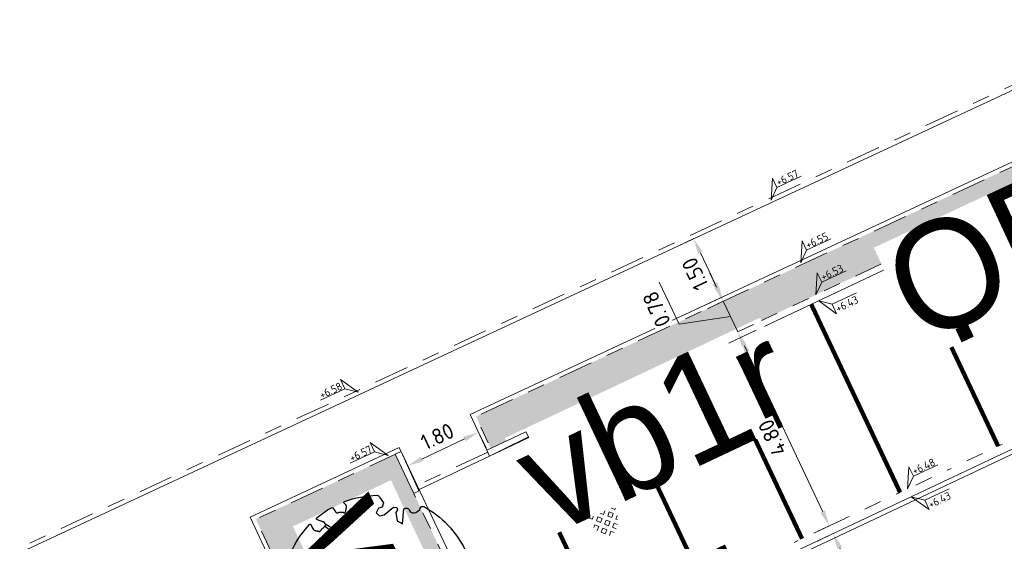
# Model space of a CAD drawing. Header units: metres. Extents: x 155090 to 155676, y 461362 to 461889.
# Tile 13 of 99: x 155191 to 155214, y 461568 to 461580. Entities that reach past the tile are written whole.
import ezdxf
from ezdxf.enums import TextEntityAlignment as Align

# ---------------------------------------------------------------- set-up
doc = ezdxf.new("R2018")
doc.units = ezdxf.units.M
for name, pattern in [('VH-GELEIDEBAND', [6, 2, -2, 0, -2]), ('VH-OPSLUITBAND-SO', [10, 4, -2, 2, -2]), ('VH-TROTTOIRBAND_130-150', [15, 5, -2, 2, -2, 2, -2]), ('VW-5050_STREEP', [1, 0.5, -0.5]), ('XX-HIDDEN', [4, 2, -2])]:
    doc.linetypes.add(name, pattern=pattern)
doc.layers.get('0').update_dxf_attribs({"lineweight": 18})
doc.layers.get('Defpoints').update_dxf_attribs({"lineweight": 18})
for name, color, linetype, lineweight in [('B-WE-VH-VERHARDING_HALFVERHARDING_GRASBETONSTEEN-S-200', 130, 'Continuous', 18), ('N-WE-GR-BOOM-S', 90, 'Continuous', 25), ('N-WE-VH-KANTOPSLUITING-T18', 10, 'Continuous', 18), ('N-WE-VH-KANTOPSLUITING_GELEIDEBAND_50 200-G', 20, 'VH-GELEIDEBAND', 18), ('N-WE-VH-KANTOPSLUITING_OPSLUITBAND_100X200-G', 150, 'VH-OPSLUITBAND-SO', 18), ('N-WE-VH-KANTOPSLUITING_TROTTOIRBAND_130 150X250-G', 210, 'VH-TROTTOIRBAND_130-150', 18), ('N-WE-VH-KANTOPSLUITING_VERLOOPBAND-S', 7, 'Continuous', 18), ('N-WE-VH-KANTOPSLUITING_VOORKANT_BAND-G', 50, 'Continuous', 18), ('N-WE-VH-KANTVERHARDING_STREKLAAG-G', 60, 'Continuous', 18), ('N-WE-VH-MATERIAAL_GRENS-G', 7, 'XX-HIDDEN', 18), ('N-WE-VW-MARKERING_DWARS_OVERSTEEK_KANALISATIESTREEP50_010-G', 7, 'VW-5050_STREEP', 18), ('X-XX-AL-HOOGTELABEL-S', 7, 'Continuous', 18), ('X-XX-AL-M', 7, 'Continuous', 18)]:
    doc.layers.add(name, color=color, linetype=linetype, lineweight=lineweight)
doc.layers.add('N-WE-GR-Groen-A-200', color=7, linetype='Continuous', lineweight=18, true_color=0x52a500)
doc.styles.add('NLCS-ISO', font='NLCS-ISO.ttf')
doc.styles.add('NLCS-ISO-M200-T18', font='NLCS-ISO.ttf', dxfattribs={"height": 0.36})
doc.dimstyles.new('NLCS-M200-T18-PIJL_L2_H1', dxfattribs={"dimscale": 0.2, "dimtxt": 2.5, "dimasz": 1.8, "dimexe": 2, "dimexo": 2, "dimgap": 0.7, "dimtad": 1, "dimzin": 0, "dimdsep": 46, "dimtxsty": 'NLCS-ISO-M200-T18', "dimcen": 0, "dimdle": 2, "dimclrd": 256, "dimclre": 256, "dimclrt": 10, "dimadec": 1, "dimazin": 0, "dimtfac": 1, "dimtdec": 3, "dimtofl": 0, "dimtmove": 0, "dimatfit": 3, "dimfxl": 2, "dimfxlon": 1, "dimtfillclr": 256, "dimtolj": 1, "dimtzin": 0, "dimlwd": -1, "dimlwe": -1, "dimarcsym": 0})
doc.dimstyles.new('NLCS-M200-T18-PIJL_L2_H2', dxfattribs={"dimscale": 0.2, "dimtxt": 0.36, "dimasz": 1.8, "dimexe": 2, "dimexo": 2, "dimgap": 0.7, "dimtad": 1, "dimzin": 0, "dimdsep": 46, "dimtxsty": 'NLCS-ISO-M200-T18', "dimcen": 0, "dimdle": 2, "dimclrd": 256, "dimclre": 256, "dimclrt": 10, "dimazin": 0, "dimtfac": 1, "dimtofl": 0, "dimtmove": 0, "dimatfit": 3, "dimfxl": 2, "dimfxlon": 1, "dimtfill": 1, "dimtfillclr": 256, "dimtolj": 1, "dimtzin": 0, "dimlwd": -1, "dimlwe": -1, "dimarcsym": 0})

# ---------------------------------------------------------------- blocks, each defined once
blk = doc.blocks.new('*U51')
at = {"lineweight": 30, "flags": 106}
blk.add_attdef('OB', text='', height=0.36, dxfattribs=at).set_placement((0, 0.1), align=Align.BOTTOM_CENTER)
blk = doc.blocks.new('*D77')
at = {"layer": 'Defpoints', "color": 0, "transparency": 16777216}
for p in [(155201.523, 461570.791), (155199.891, 461570.021), (155200.025, 461569.737)]:
    blk.add_point(p, dxfattribs=at)
at = {"layer": 'X-XX-AL-M', "transparency": 16777216}
for p, q in [((155201.656, 461570.508), (155201.827, 461570.146)), ((155201.331, 461570.354), (155200.35, 461569.891)), ((155200.025, 461569.737), (155200.195, 461569.376))]:
    blk.add_line(p, q, dxfattribs=at)
for points in [[(155201.305, 461570.408), (155201.356, 461570.3), (155201.656, 461570.508)], [(155200.324, 461569.945), (155200.376, 461569.837), (155200.025, 461569.737)]]:
    blk.add_solid(points, dxfattribs=at)
at = {"layer": 'X-XX-AL-M', "color": 10, "transparency": 16777216, "insert": (155200.704, 461570.412), "char_height": 0.36, "attachment_point": 5, "rotation": 25.2737, "style": 'NLCS-ISO-M200-T18', "bg_fill": 3, "box_fill_scale": 1.1, "bg_fill_color": 256, "bg_fill_true_color": 13158600, "bg_fill_transparency": 0}
blk.add_mtext('\\A1;1.80', dxfattribs=at)
blk = doc.blocks.new('*U150')
blk.add_line((0, 20), (1000, 0))
blk.add_lwpolyline([(0, 0), (1000, 0), (1000, 150), (0, 150)], close=True)
blk = doc.blocks.new('*U152')
at = {"lineweight": 30, "flags": 106}
blk.add_attdef('OB', text='', height=0.36, dxfattribs=at).set_placement((0, 0.1), align=Align.BOTTOM_CENTER)
blk = doc.blocks.new('*U151')
blk.add_line((1000, 20), (0, 0))
blk.add_lwpolyline([(1000, 0), (0, 0), (0, 150), (1000, 150)], close=True)
blk = doc.blocks.new('*U149')
at = {"lineweight": 30, "flags": 106}
blk.add_attdef('OB', text='', height=0.36, dxfattribs=at).set_placement((0, 0.1), align=Align.BOTTOM_CENTER)
blk = doc.blocks.new('*U250')
at = {"lineweight": 18}
for p, q in [((-2.46, 2.07), (-2.46, 4.47)), ((-2.46, 4.47), (0, 0)), ((-8.66, 2.07), (-2.46, 2.07)), ((0, 0), (-2.46, 2.07))]:
    blk.add_line(p, q, dxfattribs=at)
at = {"lineweight": 18, "style": 'NLCS-ISO'}
blk.add_attdef('...', text='', height=1.8, dxfattribs=at).set_placement((-5.56, 1.65), align=Align.BOTTOM_CENTER)
blk = doc.blocks.new('*U15')
at = {"lineweight": 18}
for p, q in [((2.46, 4.47), (0, 0)), ((2.46, 2.07), (2.46, 4.47)), ((0, 0), (2.46, 2.07)), ((8.66, 2.07), (2.46, 2.07))]:
    blk.add_line(p, q, dxfattribs=at)
at = {"lineweight": 18, "style": 'NLCS-ISO'}
blk.add_attdef('...', text='', height=1.8, dxfattribs=at).set_placement((5.56, 1.65), align=Align.BOTTOM_CENTER)
blk = doc.blocks.new('SVH-GRASBETONSTEEN_02_KL-SO')
for p, q in [((-2.19, 1.29), (-2.16, 1.32)), ((-1.84, 0.93), (-2.19, 1.29)), ((-1.84, 0.93), (-1.48, 1.29)), ((-1.48, 1.29), (-1.69, 1.5)), ((-0.77, 1.29), (-0.41, 1.65)), ((-0.41, 0.93), (-0.77, 1.29)), ((-0.06, 1.29), (-0.41, 1.65)), ((-0.41, 0.93), (-0.06, 1.29)), ((0.3, 1.65), (0.22, 1.72)), ((0.3, 1.65), (0.36, 1.71)), ((0.65, 1.29), (0.99, 1.63)), ((1.01, 0.93), (0.65, 1.29)), ((1.01, 0.93), (1.36, 1.29)), ((1.36, 1.29), (1.04, 1.62)), ((2.43, 0.93), (2.13, 1.24)), ((-2.9, -0.13), (-3.26, 0.22)), ((-2.9, 0.58), (-2.55, 0.93)), ((-2.55, 0.22), (-2.9, 0.58)), ((-2.19, 0.58), (-2.55, 0.93)), ((-2.55, 0.22), (-2.19, 0.58)), ((-2.19, -0.13), (-1.84, 0.22)), ((-1.48, -0.13), (-1.84, 0.22)), ((-1.48, 0.58), (-1.13, 0.93)), ((-1.13, 0.22), (-1.48, 0.58)), ((-0.77, 0.58), (-1.13, 0.93)), ((-1.13, 0.22), (-0.77, 0.58)), ((-0.77, -0.13), (-0.41, 0.22)), ((-0.06, -0.13), (-0.41, 0.22)), ((-0.06, 0.58), (0.3, 0.93)), ((0.3, 0.22), (-0.06, 0.58)), ((0.65, 0.58), (0.3, 0.93)), ((0.3, 0.22), (0.65, 0.58)), ((0.65, -0.13), (1.01, 0.22)), ((1.36, -0.13), (1.01, 0.22)), ((1.36, 0.58), (1.72, 0.93)), ((1.72, 0.22), (1.36, 0.58)), ((2.08, 0.58), (1.72, 0.93)), ((1.72, 0.22), (2.08, 0.58)), ((2.08, -0.13), (2.43, 0.22)), ((2.43, 0.93), (2.5, 1)), ((2.79, -0.13), (2.43, 0.22)), ((2.79, 0.58), (2.85, 0.65)), ((3.02, 0.35), (2.79, 0.58)), ((-3.18, -0.41), (-2.9, -0.13)), ((-2.87, -0.81), (-2.55, -0.49)), ((-2.19, -0.84), (-2.55, -0.49)), ((-2.47, -1.12), (-2.19, -0.84)), ((-1.84, -0.49), (-2.19, -0.13)), ((-1.84, -0.49), (-1.48, -0.13)), ((-1.48, -0.84), (-1.13, -0.49)), ((-1.13, -1.2), (-1.48, -0.84)), ((-0.77, -0.84), (-1.13, -0.49)), ((-1.13, -1.2), (-0.77, -0.84)), ((-0.41, -0.49), (-0.77, -0.13)), ((-0.41, -0.49), (-0.06, -0.13)), ((-0.06, -0.84), (0.3, -0.49)), ((0.3, -1.2), (-0.06, -0.84)), ((0.65, -0.84), (0.3, -0.49)), ((0.3, -1.2), (0.65, -0.84)), ((1.01, -0.49), (0.65, -0.13)), ((1.01, -0.49), (1.36, -0.13)), ((1.36, -0.84), (1.72, -0.49)), ((1.72, -1.2), (1.36, -0.84)), ((2.08, -0.84), (1.72, -0.49)), ((1.72, -1.2), (2.08, -0.84)), ((2.43, -0.49), (2.08, -0.13)), ((2.43, -0.49), (2.79, -0.13)), ((-1.99, -1.36), (-1.84, -1.2)), ((-1.53, -1.51), (-1.84, -1.2)), ((-0.77, -1.56), (-0.41, -1.2)), ((-0.66, -1.66), (-0.77, -1.56)), ((-0.06, -1.56), (-0.41, -1.2)), ((-0.19, -1.69), (-0.06, -1.56)), ((0.65, -1.56), (1.01, -1.2)), ((0.73, -1.63), (0.65, -1.56)), ((1.32, -1.51), (1.01, -1.2))]:
    blk.add_line(p, q)
at = {"style": 'NLCS-ISO'}
blk.add_attdef('FORMAAT', text='', height=1.8, dxfattribs=at).set_placement((-4.31, -0.13), align=Align.MIDDLE_RIGHT)
blk.add_attdef('KLEUR', text='', height=1.8, dxfattribs=at).set_placement((4.19, -0.13), align=Align.MIDDLE_LEFT)
at = {"style": 'NLCS-ISO', "flags": 1}
blk.add_attdef('FUNCTIE', text='', height=1.8, dxfattribs=at).set_placement((-0.06, -2.88), align=Align.TOP_CENTER)
blk = doc.blocks.new('SGR-BOOM_05')
blk.add_lwpolyline([(0.433, 4.712), (0.441, 4.722), (0.45, 4.731), (0.457, 4.739), (0.465, 4.746), (0.473, 4.754), (0.48, 4.761), (0.487, 4.77), (0.494, 4.779), (0.501, 4.79), (0.508, 4.802), (0.513, 4.817), (0.516, 4.836), (0.517, 4.858), (0.515, 4.885), (0.509, 4.916), (0.475, 5.034, -0.52938), (0.529, 5.099, -0.087139), (2.218, 4.625, -0.372341), (2.284, 4.473), (2.354, 4.119), (2.18, 3.946), (1.992, 3.985), (1.767, 3.817), (1.853, 3.602), (2.086, 3.527), (2.712, 3.671), (2.864, 3.587), (2.85, 3.453), (2.707, 3.365), (2.577, 2.941), (2.743, 2.67), (3.168, 3.347, -0.504641), (3.406, 3.14, 0.331948), (3.544, 2.921, 0.282008), (3.993, 3.004), (3.957, 2.985, -0.512156), (4.163, 2.984, -0.16076), (5.094, -0.056), (4.977, -0.169), (4.976, -0.294), (4.862, -0.315), (4.876, -0.438), (4.698, -0.381), (4.644, -0.519), (4.864, -0.665), (4.933, -0.72), (5.054, -0.599, -0.106371), (4.341, -2.61), (3.705, -2.201), (3.588, -2.282), (3.512, -1.945), (3.286, -1.673), (3.024, -1.676), (3.03, -1.99), (2.83, -2.678), (2.861, -2.809), (3.005, -2.829), (3.93, -3.183, -0.236298), (-0.225, -5.013, 0.159625), (-0.347, -4.77, 0.350802), (-0.315, -4.528, -0.504641), (-0.6, -4.393), (-0.531, -4.17), (-0.647, -3.962), (-0.802, -3.978), (-0.825, -4.144), (-0.942, -4.211), (-1.08, -4.106), (-1.2, -3.475), (-1.291, -3.384), (-1.522, -3.391), (-1.586, -3.665), (-1.68, -3.694), (-1.769, -3.923), (-2.003, -3.798, 0.733583), (-1.918, -3.973, -0.861625), (-1.87, -4.128, 0.279978), (-2.043, -4.393), (-2.036, -4.403, -0.827056), (-2.208, -4.583, -0.116774), (-4.152, -2.556), (-4.114, -2.549), (-4.084, -2.541), (-4.059, -2.531), (-4.039, -2.52), (-4.024, -2.509), (-4.013, -2.498), (-4.004, -2.486), (-3.768, -2.184), (-3.762, -2.173), (-3.758, -2.163), (-3.755, -2.153), (-3.752, -2.143), (-3.748, -2.133), (-3.745, -2.123), (-3.74, -2.111), (-3.735, -2.099), (-3.729, -2.085), (-3.721, -2.071), (-3.713, -2.056), (-3.705, -2.04), (-3.697, -2.024), (-3.689, -2.007), (-3.682, -1.991), (-3.676, -1.975), (-3.671, -1.959), (-3.668, -1.944), (-3.666, -1.929), (-3.665, -1.916), (-3.666, -1.904), (-3.668, -1.893), (-3.671, -1.884), (-3.676, -1.877), (-3.682, -1.872), (-3.69, -1.869), (-3.698, -1.867), (-3.708, -1.866), (-3.718, -1.865), (-3.729, -1.864), (-3.74, -1.863), (-3.752, -1.86), (-3.764, -1.856), (-3.776, -1.85), (-3.788, -1.843), (-3.801, -1.835), (-3.813, -1.826), (-3.826, -1.816), (-3.84, -1.806), (-3.853, -1.796), (-3.866, -1.785), (-3.88, -1.774), (-3.893, -1.762), (-3.907, -1.75), (-4.15, -2.028), (-4.162, -2.015), (-4.173, -2), (-4.183, -1.984), (-4.193, -1.968), (-4.204, -1.951), (-4.219, -1.938), (-4.242, -1.928), (-4.274, -1.924), (-4.319, -1.929), (-4.379, -1.942), (-4.457, -1.967, -0.040997), (-4.791, -1.027), (-4.617, -1.057), (-4.463, -1.156), (-4.38, -1.082), (-4.281, -0.927), (-4.376, -0.782), (-4.323, -0.567), (-4.52, -0.551), (-4.652, -0.423), (-4.892, -0.58, -0.05814), (-4.988, 0.829), (-4.852, 0.802), (-4.298, 0.364), (-4.06, 0.447), (-3.128, 0.693), (-3.049, 1), (-3.409, 1.144), (-3.464, 1.261), (-4.121, 1.584), (-4.136, 1.769), (-4.358, 1.957), (-4.448, 2.14), (-4.297, 2.378), (-3.958, 2.431), (-3.65, 2.633), (-3.646, 2.84), (-3.838, 3.066), (-3.787, 3.162), (-3.863, 3.31, -0.13428), (-1.664, 4.835, -0.541727), (-1.597, 4.783), (-1.608, 4.639), (-1.605, 4.565), (-1.595, 4.508), (-1.579, 4.465), (-1.558, 4.434), (-1.535, 4.41), (-1.511, 4.392), (-1.487, 4.376), (-1.465, 4.359), (-1.446, 4.342), (-1.428, 4.325), (-1.411, 4.309), (-1.395, 4.295), (-1.38, 4.284), (-1.364, 4.276), (-1.347, 4.272), (-1.33, 4.272), (-1.312, 4.277), (-1.292, 4.285), (-1.273, 4.294), (-1.252, 4.305), (-1.232, 4.316), (-1.211, 4.327), (-1.189, 4.336), (-1.168, 4.342), (-1.147, 4.347), (-1.126, 4.35), (-1.105, 4.353), (-1.085, 4.356), (-1.066, 4.36), (-1.048, 4.365), (-1.031, 4.372), (-1.015, 4.382), (-1, 4.394), (-0.986, 4.408), (-0.973, 4.424), (-0.963, 4.324), (-0.94, 4.298), (-0.834, 4.118), (-0.611, 3.996), (-0.927, 4.508), (-0.921, 4.523), (-0.917, 4.539), (-0.915, 4.553), (-0.916, 4.568), (-0.92, 4.583), (-0.927, 4.598), (-0.938, 4.613), (-0.953, 4.629), (-0.972, 4.647), (-0.994, 4.667), (-1.02, 4.691), (-1.05, 4.719), (-1.082, 4.754), (-1.117, 4.795), (-1.199, 4.901, -0.543104), (-1.171, 4.981, -0.046766), (-0.234, 5.117, -0.385168), (-0.182, 5.074), (-0.152, 4.882), (-0.138, 4.822), (-0.121, 4.78), (-0.104, 4.753), (-0.085, 4.737), (-0.066, 4.73), (-0.047, 4.727), (-0.027, 4.726), (-0.009, 4.724), (0.009, 4.72), (0.027, 4.716), (0.044, 4.71), (0.061, 4.704), (0.077, 4.697), (0.093, 4.689), (0.109, 4.682), (0.124, 4.675), (0.139, 4.668), (0.153, 4.66), (0.167, 4.653), (0.18, 4.645), (0.191, 4.638), (0.202, 4.629), (0.211, 4.621), (0.219, 4.611), (0.225, 4.602), (0.231, 4.593), (0.236, 4.584), (0.242, 4.576), (0.247, 4.569), (0.253, 4.564), (0.26, 4.56), (0.269, 4.559), (0.278, 4.56), (0.289, 4.563), (0.3, 4.568), (0.312, 4.574), (0.324, 4.582), (0.336, 4.592), (0.348, 4.603), (0.36, 4.616), (0.371, 4.63), (0.382, 4.644), (0.393, 4.659), (0.404, 4.673), (0.414, 4.687), (0.423, 4.7)], format="xyb", close=True)
blk.add_circle((0, 0), 0.15)
blk = doc.blocks.new('*D469')
at = {"layer": 'Defpoints', "color": 0, "transparency": 16777216}
for p in [(155207.694, 461572.69), (155207.065, 461572.393), (155209.114, 461568.052)]:
    blk.add_point(p, dxfattribs=at)
at = {"layer": 'X-XX-AL-M', "transparency": 16777216}
for p, q in [((155207.426, 461572.564), (155208.056, 461572.861)), ((155209.59, 461568.675), (155207.848, 461572.365)), ((155209.476, 461568.223), (155210.105, 461568.52))]:
    blk.add_line(p, q, dxfattribs=at)
for points in [[(155207.794, 461572.339), (155207.902, 461572.39), (155207.694, 461572.69)], [(155209.535, 461568.649), (155209.644, 461568.701), (155209.743, 461568.35)]]:
    blk.add_solid(points, dxfattribs=at)
at = {"layer": 'X-XX-AL-M', "color": 10, "transparency": 16777216, "insert": (155208.429, 461570.383), "char_height": 0.36, "attachment_point": 5, "rotation": 115.2737, "style": 'NLCS-ISO-M200-T18', "bg_fill": 3, "box_fill_scale": 1.1, "bg_fill_color": 256, "bg_fill_true_color": 13158600, "bg_fill_transparency": 0}
blk.add_mtext('\\A1;4.80', dxfattribs=at)
blk = doc.blocks.new('*D470')
at = {"layer": 'Defpoints', "color": 0, "transparency": 16777216}
for p in [(155207.298, 461573.529), (155207.301, 461573.531), (155207.63, 461572.826)]:
    blk.add_point(p, dxfattribs=at)
at = {"layer": 'X-XX-AL-M', "transparency": 16777216}
for p, q in [((155207.144, 461573.855), (155206.991, 461574.18)), ((155206.277, 461572.999), (155205.819, 461573.968)), ((155207.298, 461573.529), (155206.936, 461573.358)), ((155207.63, 461572.827), (155207.298, 461573.529)), ((155207.464, 461573.178), (155206.277, 461572.999)), ((155207.63, 461572.827), (155207.991, 461572.997)), ((155207.783, 461572.501), (155207.937, 461572.175))]:
    blk.add_line(p, q, dxfattribs=at)
for points in [[(155207.09, 461573.829), (155207.199, 461573.88), (155207.298, 461573.529)], [(155207.729, 461572.475), (155207.838, 461572.527), (155207.63, 461572.827)]]:
    blk.add_solid(points, dxfattribs=at)
at = {"layer": 'X-XX-AL-M', "color": 10, "transparency": 16777216, "insert": (155205.758, 461573.347), "char_height": 0.36, "attachment_point": 5, "rotation": 115.2737, "style": 'NLCS-ISO-M200-T18', "bg_fill": 3, "box_fill_scale": 1.1, "bg_fill_color": 256, "bg_fill_true_color": 13158600, "bg_fill_transparency": 0}
blk.add_mtext('\\A1;0.78', dxfattribs=at)
blk = doc.blocks.new('*D471')
at = {"layer": 'Defpoints', "color": 0, "transparency": 16777216}
for p in [(155206.615, 461574.976), (155206.625, 461574.981), (155207.259, 461573.621)]:
    blk.add_point(p, dxfattribs=at)
at = {"layer": 'X-XX-AL-M', "transparency": 16777216}
for p, q in [((155206.615, 461574.976), (155206.253, 461574.805)), ((155207.102, 461573.945), (155206.769, 461574.65)), ((155207.255, 461573.62), (155206.894, 461573.449))]:
    blk.add_line(p, q, dxfattribs=at)
for points in [[(155206.714, 461574.625), (155206.823, 461574.676), (155206.615, 461574.976)], [(155207.047, 461573.92), (155207.156, 461573.971), (155207.255, 461573.62)]]:
    blk.add_solid(points, dxfattribs=at)
at = {"layer": 'X-XX-AL-M', "color": 10, "transparency": 16777216, "insert": (155206.646, 461574.161), "char_height": 0.36, "attachment_point": 5, "rotation": 115.2737, "style": 'NLCS-ISO-M200-T18', "bg_fill": 3, "box_fill_scale": 1.1, "bg_fill_color": 256, "bg_fill_true_color": 13158600, "bg_fill_transparency": 0}
blk.add_mtext('\\A1;1.50', dxfattribs=at)
blk = doc.blocks.new('*D472')
at = {"layer": 'Defpoints', "color": 0, "transparency": 16777216}
for p in [(155209.839, 461568.175), (155212.176, 461563.196), (155212.188, 461563.202)]:
    blk.add_point(p, dxfattribs=at)
at = {"layer": 'X-XX-AL-M', "transparency": 16777216}
for p, q in [((155209.828, 461568.169), (155209.467, 461567.999)), ((155209.982, 461567.844), (155212.023, 461563.522)), ((155212.176, 461563.196), (155211.815, 461563.026))]:
    blk.add_line(p, q, dxfattribs=at)
for points in [[(155209.928, 461567.818), (155210.036, 461567.87), (155209.828, 461568.169)], [(155211.968, 461563.496), (155212.077, 461563.548), (155212.176, 461563.196)]]:
    blk.add_solid(points, dxfattribs=at)
at = {"layer": 'X-XX-AL-M', "color": 10, "transparency": 16777216, "insert": (155210.713, 461565.546), "char_height": 0.36, "attachment_point": 5, "rotation": 115.2737, "style": 'NLCS-ISO-M200-T18', "bg_fill": 3, "box_fill_scale": 1.1, "bg_fill_color": 256, "bg_fill_true_color": 13158600, "bg_fill_transparency": 0}
blk.add_mtext('\\A1;5.50', dxfattribs=at)
blk = doc.blocks.new('*D474')
at = {"layer": 'Defpoints', "color": 0, "transparency": 16777216}
for p in [(155186.244, 461571.409), (155194.713, 461559.029)]:
    blk.add_point(p, dxfattribs=at)
at = {"layer": 'X-XX-AL-M', "transparency": 16777216}
blk.add_line((155196.131, 461556.955), (155194.916, 461558.731), dxfattribs=at)
blk.add_solid([(155194.966, 461558.765), (155194.867, 461558.698), (155194.713, 461559.029)], dxfattribs=at)
at = {"layer": 'X-XX-AL-M', "color": 10, "transparency": 16777216, "insert": (155195.89, 461557.875), "char_height": 0.36, "attachment_point": 5, "rotation": 304.3752, "style": 'NLCS-ISO-M200-T18', "bg_fill": 3, "box_fill_scale": 1.1, "bg_fill_color": 256, "bg_fill_true_color": 13158600, "bg_fill_transparency": 0}
blk.add_mtext('\\A1;R=15.00', dxfattribs=at)

msp = doc.modelspace()

# ---------------------------------------------------------------- hatches: boundary and pattern name
at = {"layer": 'N-WE-GR-Groen-A-200', "true_color": 0x7fff00, "transparency": 33554585}
h = msp.add_hatch(color=70, dxfattribs=at)
h.dxf.hatch_style = 1
h.paths.add_polyline_path([(155216.585, 461577.056), (155216.279, 461577.717), (155201.596, 461570.871), (155201.933, 461570.136)])
h = msp.add_hatch(color=70, dxfattribs=at)
h.dxf.hatch_style = 1
edge = h.paths.add_edge_path()
edge.add_line((155196.986, 461562.938), (155196.593, 461563.788))
edge.add_line((155196.593, 461563.788), (155195.024, 461563.063))
edge.add_line((155195.024, 461563.063), (155193.964, 461565.303))
edge.add_line((155193.964, 461565.303), (155195.563, 461566.026))
edge.add_line((155195.563, 461566.026), (155194.805, 461567.704))
edge.add_line((155194.805, 461567.704), (155175.835, 461558.858))
edge.add_line((155175.835, 461558.858), (155179.235, 461551.621))
edge.add_line((155179.235, 461551.621), (155181.226, 461552.561))
edge.add_line((155181.226, 461552.561), (155181.926, 461552.948))
edge.add_line((155181.926, 461552.948), (155182.017, 461552.99))
edge.add_line((155182.017, 461552.99), (155191.883, 461557.649))
edge.add_arc((155183.407, 461575.598), 19.85, 295.279, 296.9251)
edge.add_line((155192.395, 461557.9), (155191.287, 461560.242))
edge.add_line((155191.287, 461560.242), (155196.986, 461562.938))
h.paths.add_polyline_path([(155196.521, 461568.504), (155198.734, 461563.765), (155201.958, 461565.291), (155200.161, 461569.098), (155199.734, 461570.002)])

# ---------------------------------------------------------------- linework, layer by layer
at = {"layer": 'N-WE-VH-KANTOPSLUITING_GELEIDEBAND_50 200-G', "ltscale": 0.2, "flags": 128}
msp.add_lwpolyline([(155202.337, 461564.84, -0.007357), (155203.002, 461565.167), (155220.417, 461573.391)], format="xyb", dxfattribs=at)
at = {"layer": 'N-WE-VH-KANTOPSLUITING_OPSLUITBAND_100X200-G', "ltscale": 0.2, "flags": 128}
for points in [[(155221.758, 461582.148), (155173.265, 461559.536)], [(155216.583, 461577.055), (155216.279, 461577.717), (155201.596, 461570.871), (155201.933, 461570.136)], [(155199.87, 461570.066), (155196.521, 461568.504), (155198.734, 461563.765)], [(155201.866, 461570.049), (155200.24, 461569.281)]]:
    msp.add_lwpolyline(points, dxfattribs=at)
at = {"layer": 'N-WE-VH-KANTOPSLUITING_TROTTOIRBAND_130 150X250-G', "ltscale": 0.2, "flags": 128}
for points in [[(155216.676, 461577.099), (155201.845, 461570.095)], [(155182.015, 461552.989), (155192.399, 461557.893), (155191.287, 461560.242), (155201.958, 461565.291), (155200.161, 461569.098)]]:
    msp.add_lwpolyline(points, dxfattribs=at)
at = {"layer": 'N-WE-VH-KANTOPSLUITING_VOORKANT_BAND-G', "ltscale": 0.2, "flags": 128}
for points in [[(155176.066, 461665.685), (155183.732, 461651.779), (155183.468, 461651.634), (155187.171, 461644.883), (155221.807, 461582.06), (155173.307, 461559.445)], [(155216.673, 461577.097), (155216.328, 461577.85), (155201.464, 461570.919), (155201.843, 461570.094)], [(155216.739, 461576.963), (155201.908, 461569.958)], [(155201.908, 461569.958), (155200.283, 461569.191)]]:
    msp.add_lwpolyline(points, dxfattribs=at)
for points in [[(155202.422, 461564.659, -0.007416), (155203.088, 461564.986), (155220.502, 461573.21)], [(155169.27, 461558.407), (155173.528, 461550.866, 0.393051), (155176.123, 461550.041), (155192.598, 461557.821), (155191.487, 461560.171), (155202.158, 461565.219), (155199.827, 461570.156), (155196.388, 461568.552), (155198.644, 461563.723)]]:
    msp.add_lwpolyline(points, format="xyb", dxfattribs=at)
at = {"layer": 'N-WE-VH-KANTVERHARDING_STREKLAAG-G', "ltscale": 0.2, "flags": 128}
msp.add_lwpolyline([(155182.578, 461552.973), (155192.694, 461557.75, 0.079546), (155196.636, 461560.447, -0.079533), (155203.132, 461564.891, -0.00001), (155203.132, 461564.891), (155222.134, 461573.865, 0.43268), (155224.425, 461580.946), (155203.11, 461619.608)], format="xyb", dxfattribs=at)
at = {"layer": 'N-WE-VW-MARKERING_DWARS_OVERSTEEK_KANALISATIESTREEP50_010-G', "ltscale": 0.4, "const_width": 0.1, "flags": 128}
for points in [[(155211.586, 461574.528), (155213.635, 461570.187)], [(155209.325, 461573.46), (155211.375, 461569.12)], [(155207.065, 461572.393), (155209.114, 461568.052)], [(155204.804, 461571.326), (155206.853, 461566.985)], [(155202.543, 461570.258), (155204.593, 461565.918)]]:
    msp.add_lwpolyline(points, dxfattribs=at)

# ---------------------------------------------------------------- block references
at = {"layer": 'B-WE-VH-VERHARDING_HALFVERHARDING_GRASBETONSTEEN-S-200', "xscale": 0.2000000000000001, "yscale": 0.2000000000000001, "zscale": 0.2000000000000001, "rotation": 113.5810370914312}
msp.add_blockref('SVH-GRASBETONSTEEN_02_KL-SO', (155204.452, 461568.744), dxfattribs=at).add_auto_attribs({'KLEUR': 'GR'})
at = {"layer": 'N-WE-VH-KANTOPSLUITING-T18'}
ref = msp.add_blockref('*U51', (155210.975, 461574.406), dxfattribs=dict(at, xscale=0.75, yscale=0.75, zscale=0.75, rotation=25.27971496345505))
lines = msp.add_mtext('TB13/15', dxfattribs={"layer": '0', "insert": (155210.943, 461574.474), "char_height": 2.5, "attachment_point": 1, "rotation": 25.2797, "bg_fill": 3, "box_fill_scale": 1, "bg_fill_color": 256, "bg_fill_transparency": 0})
ref.add_attrib('OB', '', (155210.943, 461574.474), dxfattribs={"flags": 50}).embed_mtext(lines)
ref = msp.add_blockref('*U51', (155210.799, 461574.698), dxfattribs=dict(at, xscale=0.75, yscale=0.75, zscale=0.75, rotation=24.99879374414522))
lines = msp.add_mtext('OB10', dxfattribs={"layer": '0', "insert": (155210.767, 461574.766), "char_height": 2.5, "attachment_point": 1, "rotation": 24.9988, "bg_fill": 3, "box_fill_scale": 1, "bg_fill_color": 256, "bg_fill_transparency": 0})
ref.add_attrib('OB', '', (155210.767, 461574.766), dxfattribs={"flags": 14}).embed_mtext(lines)
ref = msp.add_blockref('*U149', (155202.296, 461570.308), dxfattribs=dict(at, xscale=0.75, yscale=0.75, zscale=0.75, rotation=25.27971497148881))
lines = msp.add_mtext('vb1r', dxfattribs={"layer": '0', "insert": (155202.264, 461570.375), "char_height": 2.5, "attachment_point": 1, "rotation": 25.2797, "bg_fill": 3, "box_fill_scale": 1, "bg_fill_color": 256, "bg_fill_transparency": 0})
ref.add_attrib('OB', '', (155202.264, 461570.375), dxfattribs={"flags": 30}).embed_mtext(lines)
ref = msp.add_blockref('*U152', (155199.567, 461569.371), dxfattribs=dict(at, xscale=0.7500000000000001, yscale=0.7500000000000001, zscale=0.7500000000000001, rotation=295.273673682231))
lines = msp.add_mtext('vb1l', dxfattribs={"layer": '0', "insert": (155199.635, 461569.403), "char_height": 2.5, "attachment_point": 1, "rotation": 295.2737, "bg_fill": 3, "box_fill_scale": 1, "bg_fill_color": 256, "bg_fill_transparency": 0})
ref.add_attrib('OB', '', (155199.635, 461569.403), dxfattribs={"flags": 58}).embed_mtext(lines)
ref = msp.add_blockref('*U51', (155196.192, 461562.563), dxfattribs=dict(at, xscale=0.75, yscale=0.75, zscale=0.75, rotation=25.31764973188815))
lines = msp.add_mtext('TB13/15', dxfattribs={"layer": '0', "insert": (155196.16, 461562.631), "char_height": 2.5, "attachment_point": 1, "rotation": 25.3176, "bg_fill": 3, "box_fill_scale": 1, "bg_fill_color": 256, "bg_fill_transparency": 0})
ref.add_attrib('OB', '', (155196.16, 461562.631), dxfattribs={"flags": 62}).embed_mtext(lines)
at = {"layer": 'X-XX-AL-HOOGTELABEL-S'}
ref = msp.add_blockref('*U250', (155208.401, 461575.863), dxfattribs=dict(at, xscale=-0.09999999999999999, yscale=0.1, zscale=0.1, rotation=25.27937688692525))
ref.add_attrib('...', '+6.57', dxfattribs={"layer": '0', "lineweight": 18, "height": 0.18, "rotation": 25.2794, "style": 'NLCS-ISO'}).set_placement((155208.834, 461576.249), align=Align.BOTTOM_CENTER)
ref = msp.add_blockref('*U250', (155209.085, 461574.416), dxfattribs=dict(at, xscale=-0.09999999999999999, yscale=0.1, zscale=0.1, rotation=25.27937688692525))
ref.add_attrib('...', '+6.55', dxfattribs={"layer": '0', "lineweight": 18, "height": 0.18, "rotation": 25.2794, "style": 'NLCS-ISO'}).set_placement((155209.517, 461574.803), align=Align.BOTTOM_CENTER)
ref = msp.add_blockref('*U250', (155209.433, 461573.678), dxfattribs=dict(at, xscale=-0.09999999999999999, yscale=0.1, zscale=0.1, rotation=25.27937688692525))
ref.add_attrib('...', '+6.53', dxfattribs={"layer": '0', "lineweight": 18, "height": 0.18, "rotation": 25.2794, "style": 'NLCS-ISO'}).set_placement((155209.866, 461574.065), align=Align.BOTTOM_CENTER)
ref = msp.add_blockref('*U250', (155209.497, 461573.543), dxfattribs=dict(at, xscale=0.09999999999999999, yscale=0.09999999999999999, zscale=0.09999999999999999, rotation=205.2793768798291))
ref.add_attrib('...', '+6.43', dxfattribs={"layer": '0', "lineweight": 18, "height": 0.18, "rotation": 25.2794, "style": 'NLCS-ISO'}).set_placement((155210.209, 461573.338), align=Align.BOTTOM_CENTER)
ref = msp.add_blockref('*U15', (155198.883, 461571.43), dxfattribs=dict(at, xscale=-0.09999999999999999, yscale=0.1, zscale=0.1, rotation=25.27937688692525))
ref.add_attrib('...', '+6.58', dxfattribs={"layer": '0', "lineweight": 18, "height": 0.18, "rotation": 25.2794, "style": 'NLCS-ISO'}).set_placement((155198.309, 461571.342), align=Align.BOTTOM_CENTER)
ref = msp.add_blockref('*U15', (155199.57, 461569.975), dxfattribs=dict(at, xscale=-0.09999999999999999, yscale=0.1, zscale=0.1, rotation=25.27937688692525))
ref.add_attrib('...', '+6.57', dxfattribs={"layer": '0', "lineweight": 18, "height": 0.18, "rotation": 25.2794, "style": 'NLCS-ISO'}).set_placement((155198.997, 461569.886), align=Align.BOTTOM_CENTER)
ref = msp.add_blockref('*U250', (155211.547, 461569.202), dxfattribs=dict(at, xscale=-0.09999999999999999, yscale=0.1, zscale=0.1, rotation=25.27937688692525))
ref.add_attrib('...', '+6.48', dxfattribs={"layer": '0', "lineweight": 18, "height": 0.18, "rotation": 25.2794, "style": 'NLCS-ISO'}).set_placement((155211.979, 461569.589), align=Align.BOTTOM_CENTER)
ref = msp.add_blockref('*U250', (155211.632, 461569.022), dxfattribs=dict(at, xscale=0.09999999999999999, yscale=0.09999999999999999, zscale=0.09999999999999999, rotation=205.2793769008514))
ref.add_attrib('...', '+6.43', dxfattribs={"layer": '0', "lineweight": 18, "height": 0.18, "rotation": 25.2794, "style": 'NLCS-ISO'}).set_placement((155212.344, 461568.817), align=Align.BOTTOM_CENTER)

# ---------------------------------------------------------------- next in the draw order: dimensions: what is measured, and where the dimension line sits
at = {"layer": 'X-XX-AL-M'}
dim = msp.add_aligned_dim(p1=(155209.114, 461568.052), p2=(155207.065, 461572.393), distance=-0.696, dimstyle='NLCS-M200-T18-PIJL_L2_H1', override={"dimtxsty": 'NLCS-ISO-M200-T18', "dimtfill": 1}, dxfattribs=at)
dim.commit()
dim.dimension.update_dxf_attribs({"geometry": '*D469', "text_midpoint": (155208.429, 461570.383)})
dim = msp.add_aligned_dim(p1=(155201.523, 461570.791), p2=(155199.891, 461570.021), distance=0.314, dimstyle='NLCS-M200-T18-PIJL_L2_H2', dxfattribs=at)
dim.commit()
dim.dimension.update_dxf_attribs({"geometry": '*D77', "text_midpoint": (155200.704, 461570.412)})

# ---------------------------------------------------------------- next in the draw order: linework, layer by layer
at = {"layer": 'N-WE-VH-MATERIAAL_GRENS-G', "ltscale": 0.2, "flags": 128}
msp.add_lwpolyline([(155201.845, 461570.095), (155201.908, 461569.958)], dxfattribs=at)

# ---------------------------------------------------------------- next in the draw order: block references
at = {"layer": 'N-WE-GR-BOOM-S', "xscale": 0.4353015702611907, "yscale": 0.4353015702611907, "zscale": 0.4353015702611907, "rotation": 26.5502593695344}
msp.add_blockref('SGR-BOOM_05', (155199.35, 461566.821), dxfattribs=at)
at = {"layer": 'N-WE-VH-KANTOPSLUITING_VERLOOPBAND-S', "xscale": 0.001, "yscale": 0.001, "zscale": 0.001}
for name, p, rotation in [('*U151', (155201.908, 461569.958), 25.27971497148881), ('*U150', (155200.296, 461569.162), 115.273673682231)]:
    msp.add_blockref(name, p, dxfattribs=dict(at, rotation=rotation))

# ---------------------------------------------------------------- next in the draw order: dimensions: what is measured, and where the dimension line sits
at = {"layer": 'X-XX-AL-M'}
for base, p1, p2, picture, middle in [((155207.298, 461573.529), (155207.63, 461572.826), (155207.301, 461573.531), '*D470', (155205.927, 461572.989)), ((155212.176, 461563.196), (155209.839, 461568.175), (155212.188, 461563.202), '*D472', (155210.713, 461565.546))]:
    dim = msp.add_linear_dim(base=base, p1=p1, p2=p2, angle=295.2737, dimstyle='NLCS-M200-T18-PIJL_L2_H1', override={"dimtxsty": 'NLCS-ISO-M200-T18', "dimtmove": 1, "dimtfill": 1}, dxfattribs=at)
    dim.commit()
    dim.dimension.update_dxf_attribs({"geometry": picture, "text_midpoint": middle})

# ---------------------------------------------------------------- next in the draw order: dimensions: what is measured, and where the dimension line sits
dim = msp.add_linear_dim(base=(155206.615, 461574.976), p1=(155207.259, 461573.621), p2=(155206.625, 461574.981), angle=295.2737, dimstyle='NLCS-M200-T18-PIJL_L2_H1', override={"dimtxsty": 'NLCS-ISO-M200-T18', "dimtmove": 1, "dimtfill": 1}, dxfattribs=at)
dim.commit()
dim.dimension.update_dxf_attribs({"geometry": '*D471', "text_midpoint": (155206.646, 461574.161)})
dim = msp.add_radius_dim(center=(155186.244, 461571.409), mpoint=(155194.713, 461559.029), dimstyle='NLCS-M200-T18-PIJL_L2_H1', override={"dimpost": 'R=<>', "dimtxsty": 'NLCS-ISO-M200-T18', "dimtfill": 1}, dxfattribs=at)
dim.commit()
dim.dimension.update_dxf_attribs({"geometry": '*D474', "text_midpoint": (155195.89, 461557.875)})

doc.saveas('drawing.dxf')
